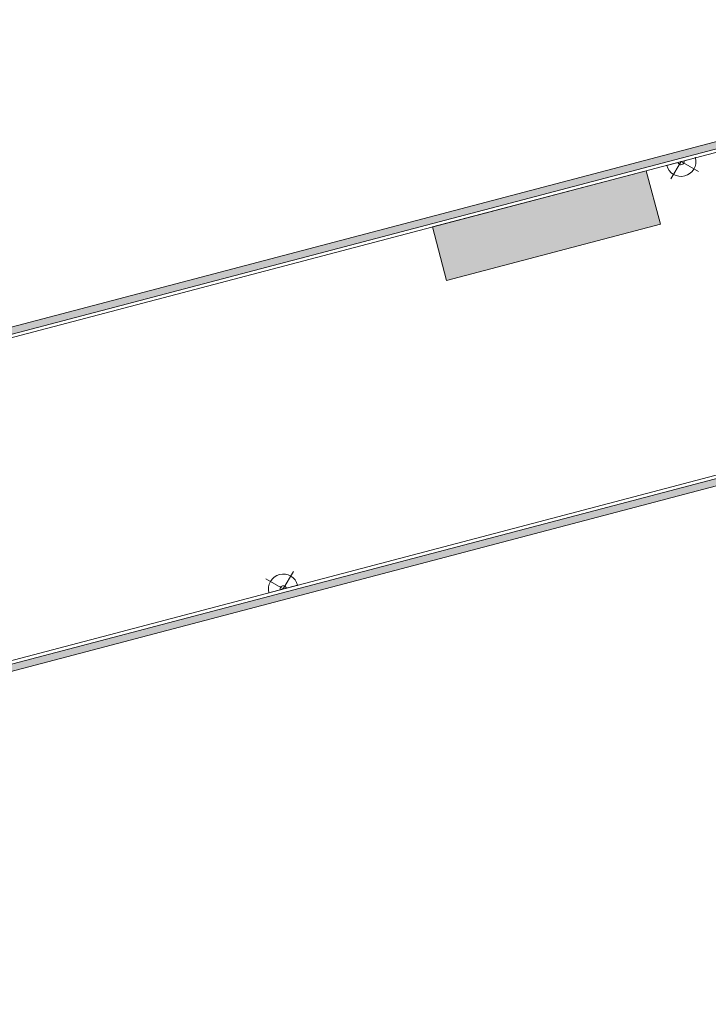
# Model space of a CAD drawing. Header units: centimetres. Extents: x -1589 to 108054, y -205274 to 31709.
# Tile 83 of 256: x 4024 to 4522, y 158 to 871. Entities that reach past the tile are written whole.
import ezdxf

# ---------------------------------------------------------------- set-up
doc = ezdxf.new("R2010")
doc.units = ezdxf.units.CM
doc.header["$LTSCALE"] = 0.01
doc.header["$MEASUREMENT"] = 0
for name, color, linetype in [('2_stropy.K_IR', 7, 'Continuous'), ('3_lądowisko.K_IR', 7, 'Continuous'), ('3_oświetlenie.K_IR', 7, 'Continuous'), ('3_wypełnienia.K_IR', 7, 'Continuous')]:
    doc.layers.add(name, color=color, linetype=linetype)

msp = doc.modelspace()

# ---------------------------------------------------------------- hatches: boundary and pattern name
at = {"layer": '3_lądowisko.K_IR', "linetype": 'Continuous', "lineweight": 5}
msp.add_hatch(color=8, dxfattribs=at).paths.add_polyline_path([(4322.67855, 721.30396), (4332.85584, 682.62035), (4487.6161, 723.33629), (4477.43881, 762.01991)])
at = {"layer": '3_wypełnienia.K_IR', "linetype": 'Continuous', "lineweight": 5}
for points in [[(3453.50308, 500.33362), (3454.77524, 495.49817), (4710.89572, 825.9658), (4713.57654, 815.77039), (4904.01894, 865.90192), (5078.84156, 732.95466), (5081.86816, 736.93457), (4905.09482, 871.36529), (4717.1403, 821.87888), (4714.45986, 832.07292)], [(3513.53066, 272.09537), (3514.80282, 267.25995), (3652.62467, 303.51956), (3690.78952, 158.45595), (3944.6303, 225.23906), (3906.46544, 370.30262), (4688.71571, 576.10555), (4710.24065, 559.7365), (4713.26638, 563.7158), (4689.80187, 581.56111), (3900.35822, 373.86601), (3938.52307, 228.80243), (3694.29095, 164.54729), (3656.12612, 309.61089)]]:
    msp.add_hatch(color=8, dxfattribs=at).paths.add_polyline_path(points)

# ---------------------------------------------------------------- linework, layer by layer
at = {"layer": '2_stropy.K_IR', "color": 8, "linetype": 'Continuous', "lineweight": 5, "flags": 128}
for points in [[(2866.12402, 376.30006), (3012.60665, 376.63657), (4698.52182, 820.18473), (4701.22752, 820.66077)], [(4701.26539, 587.21594), (3895.93894, 375.34224)]]:
    msp.add_lwpolyline(points, dxfattribs=at)
at = {"layer": '3_lądowisko.K_IR', "color": 8, "linetype": 'Continuous', "lineweight": 5, "flags": 128}
msp.add_lwpolyline([(4322.67855, 721.30396), (4332.85584, 682.62035), (4487.6161, 723.33629), (4477.43881, 762.01991)], close=True, dxfattribs=at)
at = {"layer": '3_oświetlenie.K_IR', "color": 8, "linetype": 'Continuous', "lineweight": 5}
for p, q in [((4513.00714, 771.37756), (4492.21469, 765.9073)), ((4513.00714, 771.37756), (4492.21469, 765.9073)), ((4502.61092, 768.64243), (4495.30398, 756.11811)), ((4502.61092, 768.64243), (4515.13524, 761.33549)), ((4214.62638, 459.18588), (4221.93328, 471.71022)), ((4214.62638, 459.18588), (4202.10204, 466.49278)), ((4225.0226, 461.92104), (4204.23016, 456.45072)), ((4225.0226, 461.92104), (4204.23016, 456.45072))]:
    msp.add_line(p, q, dxfattribs=at)
for centre, radius, start, end in [((4502.61092, 768.64243), 10.75, 194.73986518, 14.73986377), ((4502.61092, 768.64243), 10.75, 194.73986518, 14.73986377), ((4502.61092, 768.64243), 2.3, 194.7398653, 14.73986366), ((4214.62638, 459.18588), 10.75, 14.74003331, 194.74003191), ((4214.62638, 459.18588), 10.75, 14.74003331, 194.74003191), ((4214.62638, 459.18588), 2.3, 14.74003261, 194.74003261)]:
    msp.add_arc(centre, radius, start, end, dxfattribs=at)
for p in [(4513.00714, 771.37756), (4513.00714, 771.37756), (4225.0226, 461.92104), (4225.0226, 461.92104)]:
    msp.add_point(p, dxfattribs=at)
at = {"layer": '3_wypełnienia.K_IR', "color": 8, "linetype": 'Continuous', "lineweight": 5, "flags": 128}
for points in [[(5081.86816, 736.93457), (4905.09482, 871.36529), (4717.1403, 821.87888), (4714.45986, 832.07292), (3453.50308, 500.33362), (3454.77524, 495.49817), (4710.89572, 825.9658), (4713.57654, 815.77039), (4904.01894, 865.90192), (5078.84156, 732.95466)], [(3656.12612, 309.61089), (3694.29095, 164.54729), (3938.52307, 228.80243), (3900.35822, 373.86601), (4689.80187, 581.56111), (4713.26638, 563.7158), (4710.24065, 559.7365), (4688.71571, 576.10555), (3906.46544, 370.30262), (3944.6303, 225.23906), (3690.78952, 158.45595), (3652.62467, 303.51956), (3514.80282, 267.25995), (3513.53066, 272.09537)]]:
    msp.add_lwpolyline(points, close=True, dxfattribs=at)

doc.saveas('drawing.dxf')
